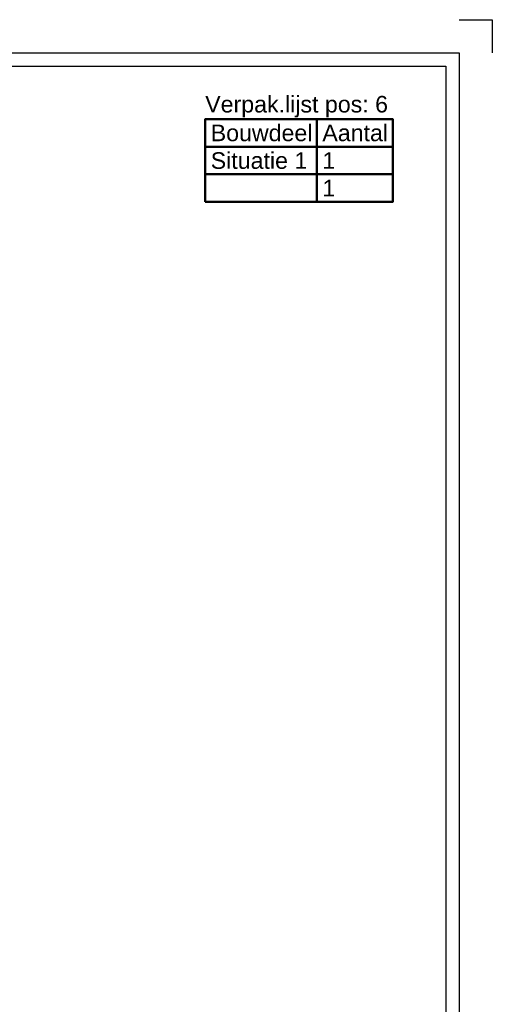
# Model space of a CAD drawing. Header units: millimetres. Extents: x -30 to 390, y -521 to -224.
# Tile 19 of 19: x 319 to 390, y -372 to -224. Entities that reach past the tile are written whole.
import ezdxf
from ezdxf.enums import TextEntityAlignment as Align

# ---------------------------------------------------------------- set-up
doc = ezdxf.new("R2010")
doc.units = ezdxf.units.MM
doc.layers.get('0').update_dxf_attribs({"linetype": 'CONTINUOUS'})
doc.layers.add('LE_ALL', color=7, linetype='CONTINUOUS', lineweight=50)
doc.layers.add('TXT_YELLOW', color=2, linetype='CONTINUOUS')
doc.styles.add('ARIAL', font='arial.ttf')

# ---------------------------------------------------------------- blocks, each defined once
blk = doc.blocks.new('VERPAK-P6_00006', base_point=(346.72, -251.16))
at = {"layer": 'LE_ALL', "color": 8}
for p, q in [((363.55, -238.66), (363.55, -251.16)), ((346.72, -242.82), (375, -242.82)), ((346.72, -246.99), (375, -246.99))]:
    blk.add_line(p, q, dxfattribs=at)
blk.add_lwpolyline([(346.72, -251.16), (375, -251.16), (375, -238.66), (346.72, -238.66)], close=True, dxfattribs=at)
at = {"layer": 'TXT_YELLOW', "style": 'ARIAL'}
blk.add_text('Verpak.lijst pos: 6', height=2.5, dxfattribs=at).set_placement((346.72, -237.66))
for s, p in [('Bouwdeel', (347.55, -240.74)), ('Aantal', (364.38, -240.74)), ('Situatie 1', (347.55, -244.91)), ('1', (364.38, -244.91)), ('1', (364.38, -249.07))]:
    blk.add_text(s, height=2.5, dxfattribs=at).set_placement(p, align=Align.MIDDLE_LEFT)
blk = doc.blocks.new('DINA3_00002', base_point=(383, -513.66))
for p, q in [((385, -228.66), (385, -515.66)), ((-23, -230.66), (383, -230.66)), ((383, -230.66), (383, -513.66))]:
    blk.add_line(p, q)
for points in [[(385, -223.66), (390, -223.66), (390, -228.66)], [(-25, -515.66), (-25, -228.66), (385, -228.66)]]:
    blk.add_lwpolyline(points)
blk.add_blockref('VERPAK-P6_00006', (346.72, -251.16))
blk = doc.blocks.new('_ZBL0007_00001')
blk.add_blockref('DINA3_00002', (383, -513.66))

msp = doc.modelspace()

# ---------------------------------------------------------------- block references
msp.add_blockref('_ZBL0007_00001', (0, 0))

doc.saveas('drawing.dxf')
